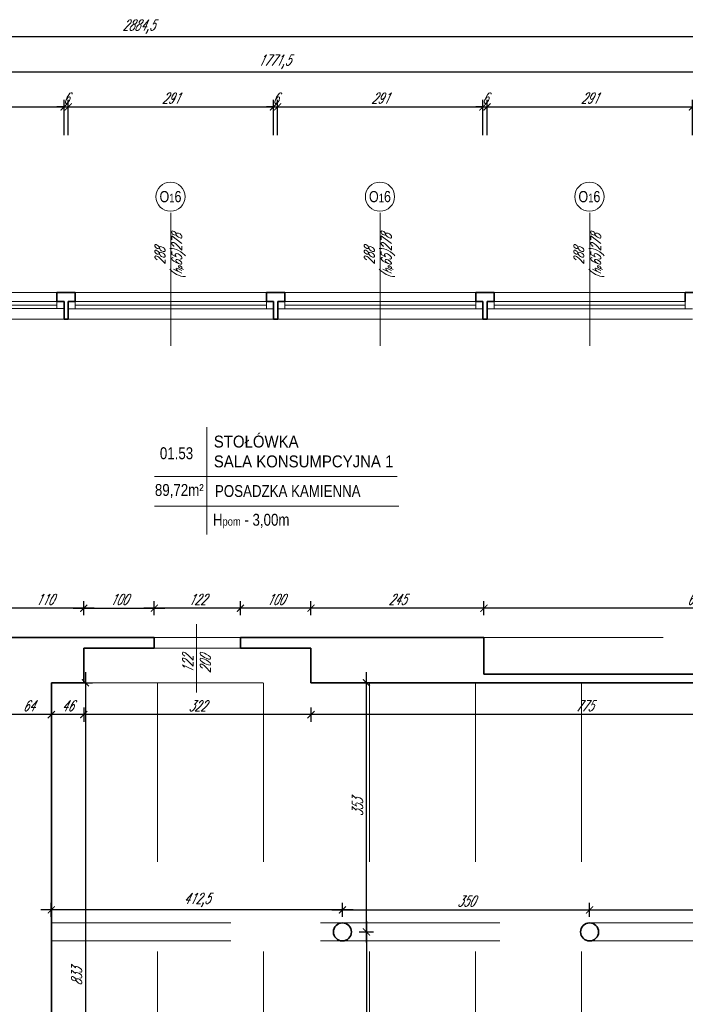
# Model space of a CAD drawing. Header units: millimetres. Extents: x 402 to 79005, y -7782 to 89952.
# Tile 232 of 256: x 24131 to 25074, y 39161 to 40556. Entities that reach past the tile are written whole.
import ezdxf

# ---------------------------------------------------------------- set-up
doc = ezdxf.new("R2010")
doc.units = ezdxf.units.MM
doc.header["$LTSCALE"] = 10
doc.linetypes.add('DASHED', pattern=[19.05, 12.7, -6.35])
doc.layers.get('0').update_dxf_attribs({"lineweight": 0})
doc.layers.get('Defpoints').update_dxf_attribs({"color": 253})
for name, color, linetype, lineweight in [('01 parter - ściany', 253, 'Continuous', 35), ('03-01_okna', 253, 'Continuous', 15), ('03_drzwi', 253, 'Continuous', 15), ('04-1_widok', 253, 'Continuous', 5), ('04-2_nad', 253, 'DASHED', 5), ('05-01_wymiary', 253, 'Continuous', 5), ('05-03_opis', 253, 'Continuous', 5)]:
    doc.layers.add(name, color=color, linetype=linetype, lineweight=lineweight)
doc.styles.add('ariel', font='ARIAL.TTF', dxfattribs={"width": 0.8})
doc.styles.add('ariel_wym', font='simplex.shx', dxfattribs={"width": 0.65, "oblique": 25})
doc.dimstyles.new('ariel 50', dxfattribs={"dimtxt": 15, "dimasz": 10, "dimexe": 10, "dimexo": 0, "dimgap": 5, "dimtad": 1, "dimdec": 1, "dimrnd": 0.5, "dimtxsty": 'ariel_wym', "dimblk": 'ARCHTICK', "dimcen": 2.5, "dimdle": 15, "dimazin": 0, "dimtfac": 1, "dimtdec": 1, "dimtix": 1, "dimtmove": 0, "dimatfit": 3, "dimldrblk": 'DOT', "dimfxl": 0, "dimarcsym": 0})
doc.dimstyles.new('ariel 50 wnętrze', dxfattribs={"dimtxt": 15, "dimasz": 10, "dimexe": 10, "dimexo": 0, "dimgap": 5, "dimtad": 1, "dimdec": 1, "dimrnd": 0.5, "dimtxsty": 'ariel_wym', "dimblk": 'ARCHTICK', "dimcen": 2.5, "dimdle": 15, "dimazin": 0, "dimtfac": 1, "dimtdec": 1, "dimtix": 1, "dimtmove": 0, "dimatfit": 3, "dimldrblk": 'DOT', "dimfxl": 0, "dimarcsym": 0})

# ---------------------------------------------------------------- blocks, each defined once
blk = doc.blocks.new('_ArchTick')
at = {"color": 0, "linetype": 'ByBlock', "const_width": 0.15}
blk.add_lwpolyline([(-0.5, -0.5), (0.5, 0.5)], dxfattribs=at)
blk = doc.blocks.new('*D100')
at = {"layer": '05-01_wymiary', "color": 0, "lineweight": -2}
for p, q in [((23903, 40392.9), (23903, 40442.9)), ((24193.8, 40392.9), (24193.8, 40442.9)), ((23888, 40432.9), (24208.8, 40432.9))]:
    blk.add_line(p, q, dxfattribs=at)
at = {"layer": 'Defpoints', "color": 0}
for p in [(24193.8, 40432.9), (23903, 40157.1), (24193.8, 40157.1)]:
    blk.add_point(p, dxfattribs=at)
at = {"layer": '05-01_wymiary', "color": 0, "lineweight": -2, "xscale": 10, "yscale": 10, "zscale": 10, "rotation": 180}
blk.add_blockref('_ArchTick', (23903, 40432.9), dxfattribs=at)
at = {"layer": '05-01_wymiary', "color": 0, "lineweight": -2, "xscale": 10, "yscale": 10, "zscale": 10}
blk.add_blockref('_ArchTick', (24193.8, 40432.9), dxfattribs=at)
at = {"layer": '05-01_wymiary', "color": 0, "insert": (24048.4, 40445.4), "char_height": 15, "attachment_point": 5, "style": 'ariel_wym'}
blk.add_mtext('291', dxfattribs=at)
blk = doc.blocks.new('_Dot')
at = {"color": 0, "linetype": 'ByBlock', "lineweight": -2}
blk.add_line((-0.5, 0), (-1, 0), dxfattribs=at)
at = {"color": 0, "linetype": 'ByBlock', "const_width": 0.5}
blk.add_lwpolyline([(-0.25, 0, 1), (0.25, 0, 1)], format="xyb", close=True, dxfattribs=at)
blk = doc.blocks.new('*D101')
at = {"layer": '05-01_wymiary', "color": 0, "lineweight": -2}
for p, q in [((24193.8, 40392.9), (24193.8, 40442.9)), ((24199.8, 40392.9), (24199.8, 40442.9)), ((24193.8, 40432.9), (24183.8, 40432.9)), ((24193.8, 40432.9), (24199.8, 40432.9)), ((24199.8, 40432.9), (24209.8, 40432.9))]:
    blk.add_line(p, q, dxfattribs=at)
at = {"layer": 'Defpoints', "color": 0}
for p in [(24199.8, 40432.9), (24193.8, 40157.1), (24199.8, 40157.1)]:
    blk.add_point(p, dxfattribs=at)
at = {"layer": '05-01_wymiary', "color": 0, "lineweight": -2, "xscale": 10, "yscale": 10, "zscale": 10}
blk.add_blockref('_ArchTick', (24193.8, 40432.9), dxfattribs=at)
at = {"layer": '05-01_wymiary', "color": 0, "lineweight": -2, "xscale": 10, "yscale": 10, "zscale": 10, "rotation": 180}
blk.add_blockref('_ArchTick', (24199.8, 40432.9), dxfattribs=at)
at = {"layer": '05-01_wymiary', "color": 0, "insert": (24196.8, 40445.4), "char_height": 15, "attachment_point": 5, "style": 'ariel_wym'}
blk.add_mtext('6', dxfattribs=at)
blk = doc.blocks.new('*D102')
at = {"layer": '05-01_wymiary', "color": 0, "lineweight": -2}
for p, q in [((24199.8, 40392.9), (24199.8, 40442.9)), ((24490.5, 40392.9), (24490.5, 40442.9)), ((24184.8, 40432.9), (24505.5, 40432.9))]:
    blk.add_line(p, q, dxfattribs=at)
at = {"layer": 'Defpoints', "color": 0}
for p in [(24490.5, 40432.9), (24199.8, 40157.1), (24490.5, 40157)]:
    blk.add_point(p, dxfattribs=at)
at = {"layer": '05-01_wymiary', "color": 0, "lineweight": -2, "xscale": 10, "yscale": 10, "zscale": 10, "rotation": 180}
blk.add_blockref('_ArchTick', (24199.8, 40432.9), dxfattribs=at)
at = {"layer": '05-01_wymiary', "color": 0, "lineweight": -2, "xscale": 10, "yscale": 10, "zscale": 10}
blk.add_blockref('_ArchTick', (24490.5, 40432.9), dxfattribs=at)
at = {"layer": '05-01_wymiary', "color": 0, "insert": (24345.2, 40445.4), "char_height": 15, "attachment_point": 5, "style": 'ariel_wym'}
blk.add_mtext('291', dxfattribs=at)
blk = doc.blocks.new('*D103')
at = {"layer": '05-01_wymiary', "color": 0, "lineweight": -2}
for p, q in [((24490.5, 40392.9), (24490.5, 40442.9)), ((24496.5, 40392.9), (24496.5, 40442.9)), ((24490.5, 40432.9), (24480.5, 40432.9)), ((24490.5, 40432.9), (24496.5, 40432.9)), ((24496.5, 40432.9), (24506.5, 40432.9))]:
    blk.add_line(p, q, dxfattribs=at)
at = {"layer": 'Defpoints', "color": 0}
for p in [(24496.5, 40432.9), (24490.5, 40157), (24496.5, 40157)]:
    blk.add_point(p, dxfattribs=at)
at = {"layer": '05-01_wymiary', "color": 0, "lineweight": -2, "xscale": 10, "yscale": 10, "zscale": 10}
blk.add_blockref('_ArchTick', (24490.5, 40432.9), dxfattribs=at)
at = {"layer": '05-01_wymiary', "color": 0, "lineweight": -2, "xscale": 10, "yscale": 10, "zscale": 10, "rotation": 180}
blk.add_blockref('_ArchTick', (24496.5, 40432.9), dxfattribs=at)
at = {"layer": '05-01_wymiary', "color": 0, "insert": (24493.5, 40445.4), "char_height": 15, "attachment_point": 5, "style": 'ariel_wym'}
blk.add_mtext('6', dxfattribs=at)
blk = doc.blocks.new('*D104')
at = {"layer": '05-01_wymiary', "color": 0, "lineweight": -2}
for p, q in [((24496.5, 40392.9), (24496.5, 40442.9)), ((24787.3, 40392.9), (24787.3, 40442.9)), ((24481.5, 40432.9), (24802.3, 40432.9))]:
    blk.add_line(p, q, dxfattribs=at)
at = {"layer": 'Defpoints', "color": 0}
for p in [(24787.3, 40432.9), (24496.5, 40157), (24787.3, 40157)]:
    blk.add_point(p, dxfattribs=at)
at = {"layer": '05-01_wymiary', "color": 0, "lineweight": -2, "xscale": 10, "yscale": 10, "zscale": 10, "rotation": 180}
blk.add_blockref('_ArchTick', (24496.5, 40432.9), dxfattribs=at)
at = {"layer": '05-01_wymiary', "color": 0, "lineweight": -2, "xscale": 10, "yscale": 10, "zscale": 10}
blk.add_blockref('_ArchTick', (24787.3, 40432.9), dxfattribs=at)
at = {"layer": '05-01_wymiary', "color": 0, "insert": (24641.9, 40445.4), "char_height": 15, "attachment_point": 5, "style": 'ariel_wym'}
blk.add_mtext('291', dxfattribs=at)
blk = doc.blocks.new('*D105')
at = {"layer": '05-01_wymiary', "color": 0, "lineweight": -2}
for p, q in [((24787.3, 40392.9), (24787.3, 40442.9)), ((24793.3, 40392.9), (24793.3, 40442.9)), ((24787.3, 40432.9), (24777.3, 40432.9)), ((24787.3, 40432.9), (24793.3, 40432.9)), ((24793.3, 40432.9), (24803.3, 40432.9))]:
    blk.add_line(p, q, dxfattribs=at)
at = {"layer": 'Defpoints', "color": 0}
for p in [(24793.3, 40432.9), (24787.3, 40157), (24793.3, 40157)]:
    blk.add_point(p, dxfattribs=at)
at = {"layer": '05-01_wymiary', "color": 0, "lineweight": -2, "xscale": 10, "yscale": 10, "zscale": 10}
blk.add_blockref('_ArchTick', (24787.3, 40432.9), dxfattribs=at)
at = {"layer": '05-01_wymiary', "color": 0, "lineweight": -2, "xscale": 10, "yscale": 10, "zscale": 10, "rotation": 180}
blk.add_blockref('_ArchTick', (24793.3, 40432.9), dxfattribs=at)
at = {"layer": '05-01_wymiary', "color": 0, "insert": (24790.3, 40445.4), "char_height": 15, "attachment_point": 5, "style": 'ariel_wym'}
blk.add_mtext('6', dxfattribs=at)
blk = doc.blocks.new('*D106')
at = {"layer": '05-01_wymiary', "color": 0, "lineweight": -2}
for p, q in [((24793.3, 40392.9), (24793.3, 40442.9)), ((25084.1, 40392.9), (25084.1, 40442.9)), ((24778.3, 40432.9), (25099.1, 40432.9))]:
    blk.add_line(p, q, dxfattribs=at)
at = {"layer": 'Defpoints', "color": 0}
for p in [(25084.1, 40432.9), (24793.3, 40157), (25084.1, 40157)]:
    blk.add_point(p, dxfattribs=at)
at = {"layer": '05-01_wymiary', "color": 0, "lineweight": -2, "xscale": 10, "yscale": 10, "zscale": 10, "rotation": 180}
blk.add_blockref('_ArchTick', (24793.3, 40432.9), dxfattribs=at)
at = {"layer": '05-01_wymiary', "color": 0, "lineweight": -2, "xscale": 10, "yscale": 10, "zscale": 10}
blk.add_blockref('_ArchTick', (25084.1, 40432.9), dxfattribs=at)
at = {"layer": '05-01_wymiary', "color": 0, "insert": (24938.7, 40445.4), "char_height": 15, "attachment_point": 5, "style": 'ariel_wym'}
blk.add_mtext('291', dxfattribs=at)
blk = doc.blocks.new('*D114')
at = {"layer": '05-01_wymiary', "color": 0, "lineweight": -2}
for p, q in [((23606.2, 40442.8), (23606.2, 40492.8)), ((25377.9, 40442.8), (25377.9, 40492.8)), ((23591.2, 40482.8), (25392.9, 40482.8))]:
    blk.add_line(p, q, dxfattribs=at)
at = {"layer": 'Defpoints', "color": 0}
for p in [(25377.9, 40482.8), (23606.2, 40157), (25377.9, 40132)]:
    blk.add_point(p, dxfattribs=at)
at = {"layer": '05-01_wymiary', "color": 0, "lineweight": -2, "xscale": 10, "yscale": 10, "zscale": 10, "rotation": 180}
blk.add_blockref('_ArchTick', (23606.2, 40482.8), dxfattribs=at)
at = {"layer": '05-01_wymiary', "color": 0, "lineweight": -2, "xscale": 10, "yscale": 10, "zscale": 10}
blk.add_blockref('_ArchTick', (25377.9, 40482.8), dxfattribs=at)
at = {"layer": '05-01_wymiary', "color": 0, "insert": (24492, 40496.8), "char_height": 15, "attachment_point": 5, "style": 'ariel_wym'}
blk.add_mtext('1771,5', dxfattribs=at)
blk = doc.blocks.new('*D118')
at = {"layer": '05-01_wymiary', "color": 0, "lineweight": -2}
for p, q in [((22857.5, 40492.7), (22857.5, 40542.7)), ((25741.8, 40492.7), (25741.8, 40542.7)), ((22842.5, 40532.7), (25756.8, 40532.7))]:
    blk.add_line(p, q, dxfattribs=at)
at = {"layer": 'Defpoints', "color": 0}
for p in [(25741.8, 40532.7), (25741.8, 40206.8), (22857.5, 40170)]:
    blk.add_point(p, dxfattribs=at)
at = {"layer": '05-01_wymiary', "color": 0, "lineweight": -2, "xscale": 10, "yscale": 10, "zscale": 10, "rotation": 180}
blk.add_blockref('_ArchTick', (22857.5, 40532.7), dxfattribs=at)
at = {"layer": '05-01_wymiary', "color": 0, "lineweight": -2, "xscale": 10, "yscale": 10, "zscale": 10}
blk.add_blockref('_ArchTick', (25741.8, 40532.7), dxfattribs=at)
at = {"layer": '05-01_wymiary', "color": 0, "insert": (24299.6, 40546.6), "char_height": 15, "attachment_point": 5, "style": 'ariel_wym'}
blk.add_mtext('2884,5', dxfattribs=at)
blk = doc.blocks.new('*D701')
at = {"layer": '05-01_wymiary', "color": 0, "lineweight": -2}
for p, q in [((24543.7, 39581.8), (24543.7, 39561.8)), ((25318.7, 39581.8), (25318.7, 39561.8)), ((25333.7, 39571.8), (24528.7, 39571.8))]:
    blk.add_line(p, q, dxfattribs=at)
at = {"layer": 'Defpoints', "color": 0}
for p in [(24543.7, 39617), (25318.7, 39617), (24543.7, 39571.8)]:
    blk.add_point(p, dxfattribs=at)
at = {"layer": '05-01_wymiary', "color": 0, "lineweight": -2, "xscale": 10, "yscale": 10, "zscale": 10, "rotation": 180}
blk.add_blockref('_ArchTick', (24543.7, 39571.8), dxfattribs=at)
at = {"layer": '05-01_wymiary', "color": 0, "lineweight": -2, "xscale": 10, "yscale": 10, "zscale": 10}
blk.add_blockref('_ArchTick', (25318.7, 39571.8), dxfattribs=at)
at = {"layer": '05-01_wymiary', "color": 0, "insert": (24931.2, 39584.3), "char_height": 15, "attachment_point": 5, "style": 'ariel_wym'}
blk.add_mtext('775', dxfattribs=at)
blk = doc.blocks.new('*D702')
at = {"layer": '05-01_wymiary', "color": 0, "lineweight": -2}
for p, q in [((24221.7, 39581.8), (24221.7, 39561.8)), ((24543.7, 39581.8), (24543.7, 39561.8)), ((24558.7, 39571.8), (24206.7, 39571.8))]:
    blk.add_line(p, q, dxfattribs=at)
at = {"layer": 'Defpoints', "color": 0}
for p in [(24221.7, 39617), (24543.7, 39617), (24221.7, 39571.8)]:
    blk.add_point(p, dxfattribs=at)
at = {"layer": '05-01_wymiary', "color": 0, "lineweight": -2, "xscale": 10, "yscale": 10, "zscale": 10, "rotation": 180}
blk.add_blockref('_ArchTick', (24221.7, 39571.8), dxfattribs=at)
at = {"layer": '05-01_wymiary', "color": 0, "lineweight": -2, "xscale": 10, "yscale": 10, "zscale": 10}
blk.add_blockref('_ArchTick', (24543.7, 39571.8), dxfattribs=at)
at = {"layer": '05-01_wymiary', "color": 0, "insert": (24382.7, 39584.3), "char_height": 15, "attachment_point": 5, "style": 'ariel_wym'}
blk.add_mtext('322', dxfattribs=at)
blk = doc.blocks.new('*D703')
at = {"layer": '05-01_wymiary', "color": 0, "lineweight": -2}
for p, q in [((24175.8, 39581.8), (24175.8, 39561.8)), ((24221.7, 39581.8), (24221.7, 39561.8)), ((24236.7, 39571.8), (24160.8, 39571.8))]:
    blk.add_line(p, q, dxfattribs=at)
at = {"layer": 'Defpoints', "color": 0}
for p in [(24175.8, 39617), (24221.7, 39617), (24175.8, 39571.8)]:
    blk.add_point(p, dxfattribs=at)
at = {"layer": '05-01_wymiary', "color": 0, "lineweight": -2, "xscale": 10, "yscale": 10, "zscale": 10, "rotation": 180}
blk.add_blockref('_ArchTick', (24175.8, 39571.8), dxfattribs=at)
at = {"layer": '05-01_wymiary', "color": 0, "lineweight": -2, "xscale": 10, "yscale": 10, "zscale": 10}
blk.add_blockref('_ArchTick', (24221.7, 39571.8), dxfattribs=at)
at = {"layer": '05-01_wymiary', "color": 0, "insert": (24198.8, 39584.3), "char_height": 15, "attachment_point": 5, "style": 'ariel_wym'}
blk.add_mtext('46', dxfattribs=at)
blk = doc.blocks.new('*D704')
at = {"layer": '05-01_wymiary', "color": 0, "lineweight": -2}
for p, q in [((24111.7, 39581.8), (24111.7, 39561.8)), ((24175.8, 39581.8), (24175.8, 39561.8)), ((24190.8, 39571.8), (24096.7, 39571.8))]:
    blk.add_line(p, q, dxfattribs=at)
at = {"layer": 'Defpoints', "color": 0}
for p in [(24111.7, 39681), (24175.8, 39617), (24111.7, 39571.8)]:
    blk.add_point(p, dxfattribs=at)
at = {"layer": '05-01_wymiary', "color": 0, "lineweight": -2, "xscale": 10, "yscale": 10, "zscale": 10, "rotation": 180}
blk.add_blockref('_ArchTick', (24111.7, 39571.8), dxfattribs=at)
at = {"layer": '05-01_wymiary', "color": 0, "lineweight": -2, "xscale": 10, "yscale": 10, "zscale": 10}
blk.add_blockref('_ArchTick', (24175.8, 39571.8), dxfattribs=at)
at = {"layer": '05-01_wymiary', "color": 0, "insert": (24143.8, 39584.3), "char_height": 15, "attachment_point": 5, "style": 'ariel_wym'}
blk.add_mtext('64', dxfattribs=at)
blk = doc.blocks.new('*D713')
at = {"layer": '05-01_wymiary', "color": 0, "lineweight": -2}
for p, q in [((24788.7, 39712.6), (24788.7, 39732.6)), ((25389.9, 39712.6), (25389.9, 39732.6)), ((25404.9, 39722.6), (24773.7, 39722.6))]:
    blk.add_line(p, q, dxfattribs=at)
at = {"layer": 'Defpoints', "color": 0}
for p in [(24788.7, 39722.6), (24788.7, 39681), (25389.9, 39681)]:
    blk.add_point(p, dxfattribs=at)
at = {"layer": '05-01_wymiary', "color": 0, "lineweight": -2, "xscale": 10, "yscale": 10, "zscale": 10, "rotation": 180}
blk.add_blockref('_ArchTick', (24788.7, 39722.6), dxfattribs=at)
at = {"layer": '05-01_wymiary', "color": 0, "lineweight": -2, "xscale": 10, "yscale": 10, "zscale": 10}
blk.add_blockref('_ArchTick', (25389.9, 39722.6), dxfattribs=at)
at = {"layer": '05-01_wymiary', "color": 0, "insert": (25089.3, 39735.1), "char_height": 15, "attachment_point": 5, "style": 'ariel_wym'}
blk.add_mtext('601', dxfattribs=at)
blk = doc.blocks.new('*D714')
at = {"layer": '05-01_wymiary', "color": 0, "lineweight": -2}
for p, q in [((24543.7, 39712.6), (24543.7, 39732.6)), ((24788.7, 39712.6), (24788.7, 39732.6)), ((24803.7, 39722.6), (24528.7, 39722.6))]:
    blk.add_line(p, q, dxfattribs=at)
at = {"layer": 'Defpoints', "color": 0}
for p in [(24543.7, 39722.6), (24543.7, 39681), (24788.7, 39681)]:
    blk.add_point(p, dxfattribs=at)
at = {"layer": '05-01_wymiary', "color": 0, "lineweight": -2, "xscale": 10, "yscale": 10, "zscale": 10, "rotation": 180}
blk.add_blockref('_ArchTick', (24543.7, 39722.6), dxfattribs=at)
at = {"layer": '05-01_wymiary', "color": 0, "lineweight": -2, "xscale": 10, "yscale": 10, "zscale": 10}
blk.add_blockref('_ArchTick', (24788.7, 39722.6), dxfattribs=at)
at = {"layer": '05-01_wymiary', "color": 0, "insert": (24666.2, 39735.1), "char_height": 15, "attachment_point": 5, "style": 'ariel_wym'}
blk.add_mtext('245', dxfattribs=at)
blk = doc.blocks.new('*D715')
at = {"layer": '05-01_wymiary', "color": 0, "lineweight": -2}
for p, q in [((24321.7, 39712.6), (24321.7, 39732.6)), ((24443.7, 39712.6), (24443.7, 39732.6)), ((24458.7, 39722.6), (24306.7, 39722.6))]:
    blk.add_line(p, q, dxfattribs=at)
at = {"layer": 'Defpoints', "color": 0}
for p in [(24321.7, 39722.6), (24321.7, 39681), (24443.7, 39681)]:
    blk.add_point(p, dxfattribs=at)
at = {"layer": '05-01_wymiary', "color": 0, "lineweight": -2, "xscale": 10, "yscale": 10, "zscale": 10, "rotation": 180}
blk.add_blockref('_ArchTick', (24321.7, 39722.6), dxfattribs=at)
at = {"layer": '05-01_wymiary', "color": 0, "lineweight": -2, "xscale": 10, "yscale": 10, "zscale": 10}
blk.add_blockref('_ArchTick', (24443.7, 39722.6), dxfattribs=at)
at = {"layer": '05-01_wymiary', "color": 0, "insert": (24382.7, 39735.1), "char_height": 15, "attachment_point": 5, "style": 'ariel_wym'}
blk.add_mtext('122', dxfattribs=at)
blk = doc.blocks.new('*D716')
at = {"layer": '05-01_wymiary', "color": 0, "lineweight": -2}
for p, q in [((24111.7, 39712.6), (24111.7, 39732.6)), ((24221.7, 39712.6), (24221.7, 39732.6)), ((24236.7, 39722.6), (24096.7, 39722.6))]:
    blk.add_line(p, q, dxfattribs=at)
at = {"layer": 'Defpoints', "color": 0}
for p in [(24111.7, 39722.6), (24111.7, 39681), (24221.7, 39681)]:
    blk.add_point(p, dxfattribs=at)
at = {"layer": '05-01_wymiary', "color": 0, "lineweight": -2, "xscale": 10, "yscale": 10, "zscale": 10, "rotation": 180}
blk.add_blockref('_ArchTick', (24111.7, 39722.6), dxfattribs=at)
at = {"layer": '05-01_wymiary', "color": 0, "lineweight": -2, "xscale": 10, "yscale": 10, "zscale": 10}
blk.add_blockref('_ArchTick', (24221.7, 39722.6), dxfattribs=at)
at = {"layer": '05-01_wymiary', "color": 0, "insert": (24166.7, 39735.1), "char_height": 15, "attachment_point": 5, "style": 'ariel_wym'}
blk.add_mtext('110', dxfattribs=at)
blk = doc.blocks.new('*D726')
at = {"layer": '05-01_wymiary', "color": 0, "lineweight": -2}
for p, q in [((24224.2, 39632), (24224.2, 38768.9)), ((24214.2, 39617), (24234.2, 39617)), ((24214.2, 38783.9), (24234.2, 38783.9))]:
    blk.add_line(p, q, dxfattribs=at)
at = {"layer": 'Defpoints', "color": 0}
for p in [(24175.8, 39617), (24175.8, 38783.9), (24224.2, 38783.9)]:
    blk.add_point(p, dxfattribs=at)
at = {"layer": '05-01_wymiary', "color": 0, "lineweight": -2, "xscale": 10, "yscale": 10, "zscale": 10}
for p, rotation in [((24224.2, 39617), 90), ((24224.2, 38783.9), 270)]:
    blk.add_blockref('_ArchTick', p, dxfattribs=dict(at, rotation=rotation))
at = {"layer": '05-01_wymiary', "color": 0, "insert": (24211.7, 39200.5), "char_height": 15, "attachment_point": 5, "rotation": 90, "style": 'ariel_wym'}
blk.add_mtext('833', dxfattribs=at)
blk = doc.blocks.new('*D635')
at = {"layer": '05-01_wymiary', "color": 0, "lineweight": -2}
for p, q in [((24588.3, 39285.2), (24588.3, 39305.2)), ((24938.5, 39285.2), (24938.5, 39305.2)), ((24573.3, 39295.2), (24953.5, 39295.2))]:
    blk.add_line(p, q, dxfattribs=at)
at = {"layer": 'Defpoints', "color": 0}
for p in [(24938.5, 39295.2), (24588.3, 39264), (24938.5, 39264)]:
    blk.add_point(p, dxfattribs=at)
at = {"layer": '05-01_wymiary', "color": 0, "lineweight": -2, "xscale": 10, "yscale": 10, "zscale": 10, "rotation": 180}
blk.add_blockref('_ArchTick', (24588.3, 39295.2), dxfattribs=at)
at = {"layer": '05-01_wymiary', "color": 0, "lineweight": -2, "xscale": 10, "yscale": 10, "zscale": 10}
blk.add_blockref('_ArchTick', (24938.5, 39295.2), dxfattribs=at)
at = {"layer": '05-01_wymiary', "color": 0, "insert": (24763.4, 39307.7), "char_height": 15, "attachment_point": 5, "style": 'ariel_wym'}
blk.add_mtext('350', dxfattribs=at)
blk = doc.blocks.new('*D636')
at = {"layer": '05-01_wymiary', "color": 0, "lineweight": -2}
for p, q in [((24938.5, 39285.2), (24938.5, 39305.2)), ((25288.3, 39285.2), (25288.3, 39305.2)), ((24923.5, 39295.2), (25303.3, 39295.2))]:
    blk.add_line(p, q, dxfattribs=at)
at = {"layer": 'Defpoints', "color": 0}
for p in [(25288.3, 39295.2), (24938.5, 39264), (25288.3, 39264)]:
    blk.add_point(p, dxfattribs=at)
at = {"layer": '05-01_wymiary', "color": 0, "lineweight": -2, "xscale": 10, "yscale": 10, "zscale": 10, "rotation": 180}
blk.add_blockref('_ArchTick', (24938.5, 39295.2), dxfattribs=at)
at = {"layer": '05-01_wymiary', "color": 0, "lineweight": -2, "xscale": 10, "yscale": 10, "zscale": 10}
blk.add_blockref('_ArchTick', (25288.3, 39295.2), dxfattribs=at)
at = {"layer": '05-01_wymiary', "color": 0, "insert": (25113.4, 39307.7), "char_height": 15, "attachment_point": 5, "style": 'ariel_wym'}
blk.add_mtext('350', dxfattribs=at)
blk = doc.blocks.new('*D638')
at = {"layer": '05-01_wymiary', "color": 0, "lineweight": -2}
for p, q in [((24175.8, 39285.2), (24175.8, 39305.2)), ((24588.3, 39285.2), (24588.3, 39305.2)), ((24603.3, 39295.2), (24160.8, 39295.2))]:
    blk.add_line(p, q, dxfattribs=at)
at = {"layer": 'Defpoints', "color": 0}
for p in [(24175.8, 39295.2), (24588.3, 39264), (24175.8, 39200.5)]:
    blk.add_point(p, dxfattribs=at)
at = {"layer": '05-01_wymiary', "color": 0, "lineweight": -2, "xscale": 10, "yscale": 10, "zscale": 10, "rotation": 180}
blk.add_blockref('_ArchTick', (24175.8, 39295.2), dxfattribs=at)
at = {"layer": '05-01_wymiary', "color": 0, "lineweight": -2, "xscale": 10, "yscale": 10, "zscale": 10}
blk.add_blockref('_ArchTick', (24588.3, 39295.2), dxfattribs=at)
at = {"layer": '05-01_wymiary', "color": 0, "insert": (24382.1, 39309.2), "char_height": 15, "attachment_point": 5, "style": 'ariel_wym'}
blk.add_mtext('412,5', dxfattribs=at)
blk = doc.blocks.new('*D639')
at = {"layer": '05-01_wymiary', "color": 0, "lineweight": -2}
for p, q in [((24622.2, 39249), (24622.2, 39632)), ((24612.2, 39617), (24632.2, 39617)), ((24612.2, 39264), (24632.2, 39264))]:
    blk.add_line(p, q, dxfattribs=at)
at = {"layer": 'Defpoints', "color": 0}
for p in [(24588.3, 39617), (24622.2, 39617), (24588.3, 39264)]:
    blk.add_point(p, dxfattribs=at)
at = {"layer": '05-01_wymiary', "color": 0, "lineweight": -2, "xscale": 10, "yscale": 10, "zscale": 10}
for p, rotation in [((24622.2, 39617), 90), ((24622.2, 39264), 270)]:
    blk.add_blockref('_ArchTick', p, dxfattribs=dict(at, rotation=rotation))
at = {"layer": '05-01_wymiary', "color": 0, "insert": (24609.7, 39440.5), "char_height": 15, "attachment_point": 5, "rotation": 90, "style": 'ariel_wym'}
blk.add_mtext('353', dxfattribs=at)
blk = doc.blocks.new('*D640')
at = {"layer": '05-01_wymiary', "color": 0, "lineweight": -2}
for p, q in [((24622.2, 39279), (24622.2, 38854)), ((24612.2, 39264), (24632.2, 39264)), ((24612.2, 38869), (24632.2, 38869))]:
    blk.add_line(p, q, dxfattribs=at)
at = {"layer": 'Defpoints', "color": 0}
for p in [(24588.3, 39264), (24588.3, 38869), (24622.2, 38869)]:
    blk.add_point(p, dxfattribs=at)
at = {"layer": '05-01_wymiary', "color": 0, "lineweight": -2, "xscale": 10, "yscale": 10, "zscale": 10}
for p, rotation in [((24622.2, 39264), 90), ((24622.2, 38869), 270)]:
    blk.add_blockref('_ArchTick', p, dxfattribs=dict(at, rotation=rotation))
at = {"layer": '05-01_wymiary', "color": 0, "insert": (24609.7, 39066.5), "char_height": 15, "attachment_point": 5, "rotation": 90, "style": 'ariel_wym'}
blk.add_mtext('395', dxfattribs=at)
blk = doc.blocks.new('*D647')
at = {"layer": '05-01_wymiary', "color": 0, "lineweight": -2}
for p, q in [((24221.7, 39722.6), (24221.7, 39732.6)), ((24321.7, 39722.6), (24321.7, 39732.6)), ((24206.7, 39722.6), (24336.7, 39722.6))]:
    blk.add_line(p, q, dxfattribs=at)
at = {"layer": 'Defpoints', "color": 0}
for p in [(24221.7, 39722.6), (24321.7, 39722.6), (24321.7, 39722.6)]:
    blk.add_point(p, dxfattribs=at)
at = {"layer": '05-01_wymiary', "color": 0, "lineweight": -2, "xscale": 10, "yscale": 10, "zscale": 10, "rotation": 180}
blk.add_blockref('_ArchTick', (24221.7, 39722.6), dxfattribs=at)
at = {"layer": '05-01_wymiary', "color": 0, "lineweight": -2, "xscale": 10, "yscale": 10, "zscale": 10}
blk.add_blockref('_ArchTick', (24321.7, 39722.6), dxfattribs=at)
at = {"layer": '05-01_wymiary', "color": 0, "insert": (24271.7, 39735.1), "char_height": 15, "attachment_point": 5, "style": 'ariel_wym'}
blk.add_mtext('100', dxfattribs=at)
blk = doc.blocks.new('*D648')
at = {"layer": '05-01_wymiary', "color": 0, "lineweight": -2}
for p, q in [((24443.7, 39722.6), (24443.7, 39732.6)), ((24543.7, 39722.6), (24543.7, 39732.6)), ((24558.7, 39722.6), (24428.7, 39722.6))]:
    blk.add_line(p, q, dxfattribs=at)
at = {"layer": 'Defpoints', "color": 0}
for p in [(24443.7, 39722.6), (24443.7, 39722.6), (24543.7, 39722.6)]:
    blk.add_point(p, dxfattribs=at)
at = {"layer": '05-01_wymiary', "color": 0, "lineweight": -2, "xscale": 10, "yscale": 10, "zscale": 10, "rotation": 180}
blk.add_blockref('_ArchTick', (24443.7, 39722.6), dxfattribs=at)
at = {"layer": '05-01_wymiary', "color": 0, "lineweight": -2, "xscale": 10, "yscale": 10, "zscale": 10}
blk.add_blockref('_ArchTick', (24543.7, 39722.6), dxfattribs=at)
at = {"layer": '05-01_wymiary', "color": 0, "insert": (24493.7, 39735.1), "char_height": 15, "attachment_point": 5, "style": 'ariel_wym'}
blk.add_mtext('100', dxfattribs=at)

msp = doc.modelspace()

# ---------------------------------------------------------------- linework, layer by layer
at = {"layer": '01 parter - ściany'}
for p, q in [((24183.77, 40170.05), (24183.77, 40157.05)), ((24183.77, 40170.05), (24209.77, 40170.05)), ((24209.77, 40170.06), (24209.77, 40157.07)), ((24480.55, 40170.01), (24480.55, 40157.01)), ((24480.55, 40170.01), (24506.55, 40170.01)), ((24506.55, 40170.02), (24506.55, 40157.03)), ((24777.33, 40170.02), (24777.33, 40157.03)), ((24777.33, 40170.02), (24803.33, 40170.02)), ((24803.33, 40170.04), (24803.33, 40157.04)), ((25074.11, 40170.02), (25074.11, 40157.03)), ((25074.11, 40170.02), (25100.11, 40170.02)), ((24193.77, 40157.05), (24183.77, 40157.05)), ((24193.77, 40157.05), (24193.77, 40132.05)), ((24199.77, 40157.07), (24199.77, 40132.05)), ((24209.77, 40157.06), (24199.77, 40157.06)), ((24490.55, 40157.01), (24480.55, 40157.01)), ((24490.55, 40157.01), (24490.55, 40132.05)), ((24496.55, 40157.03), (24496.55, 40132.02)), ((24506.55, 40157.02), (24496.55, 40157.02)), ((24787.33, 40157.03), (24777.33, 40157.03)), ((24787.33, 40157.03), (24787.33, 40132.02)), ((24793.33, 40157.04), (24793.33, 40132.04)), ((24803.33, 40157.04), (24793.33, 40157.04)), ((24193.77, 40132.05), (24199.77, 40132.05)), ((24490.55, 40132.06), (24496.55, 40132.06)), ((24787.33, 40132.04), (24793.33, 40132.04)), ((24221.69, 39681.05), (24111.69, 39681.05)), ((24221.69, 39681.05), (24321.69, 39681.05)), ((24321.69, 39681.05), (24321.69, 39666.05)), ((24543.69, 39681.05), (24443.69, 39681.05)), ((24443.69, 39681.05), (24443.69, 39666.05)), ((24788.69, 39681.05), (24543.69, 39681.05)), ((24788.69, 39681.05), (24788.69, 39629.05)), ((24221.69, 39666.05), (24221.69, 39617.05)), ((24321.69, 39666.05), (24221.69, 39666.05)), ((24443.69, 39666.05), (24543.69, 39666.05)), ((24543.69, 39666.05), (24543.69, 39617.05)), ((25378.03, 39629.05), (24788.69, 39629.05)), ((24221.69, 39617.05), (24175.83, 39617.05)), ((24175.83, 39617.05), (24175.83, 38783.91)), ((25389.89, 39617.05), (24543.69, 39617.05))]:
    msp.add_line(p, q, dxfattribs=at)
for centre in [(24588.29, 39263.99), (24938.5, 39263.99)]:
    msp.add_circle(centre, 12.72, dxfattribs=at)
at = {"layer": '03-01_okna', "linetype": 'Continuous', "lineweight": 0}
for p, q in [((23912.99, 40170.03), (24183.77, 40170.03)), ((24209.77, 40170.01), (24480.55, 40170.01)), ((24506.55, 40170.02), (24777.33, 40170.02)), ((24803.33, 40170.02), (25074.11, 40170.02)), ((23912.99, 40157.05), (24183.77, 40157.05)), ((23912.99, 40152.05), (24183.77, 40152.05)), ((24183.77, 40147.05), (24183.77, 40157.05)), ((24209.77, 40157.03), (24480.55, 40157.03)), ((24209.77, 40147.03), (24209.77, 40157.03)), ((24209.77, 40152.03), (24480.55, 40152.03)), ((24480.55, 40147.02), (24480.55, 40157.02)), ((24506.55, 40157.04), (24777.33, 40157.04)), ((24506.55, 40147.04), (24506.55, 40157.04)), ((24506.55, 40152.04), (24777.33, 40152.04)), ((24777.33, 40147.04), (24777.33, 40157.04)), ((24803.33, 40157.04), (25074.11, 40157.04)), ((24803.33, 40147.04), (24803.33, 40157.04)), ((24803.33, 40152.04), (25074.11, 40152.04)), ((25074.11, 40147.04), (25074.11, 40157.04)), ((23902.99, 40147.05), (24193.77, 40147.05)), ((24199.77, 40147.03), (24490.55, 40147.03)), ((24496.55, 40147.04), (24787.33, 40147.04)), ((24793.33, 40147.04), (25084.11, 40147.04))]:
    msp.add_line(p, q, dxfattribs=at)
at = {"layer": '03_drzwi'}
msp.add_line((24381.43, 39603.01), (24381.43, 39700.01), dxfattribs=at)
at = {"layer": '04-1_widok'}
for p, q in [((23902.99, 40132.05), (24193.77, 40132.05)), ((24199.77, 40132.05), (24490.55, 40132.05)), ((24496.55, 40132.06), (24787.33, 40132.06)), ((24793.33, 40132.06), (25084.11, 40132.06))]:
    msp.add_line(p, q, dxfattribs=at)
at = {"layer": '04-2_nad', "linetype": 'ByBlock', "ltscale": 2}
for p, q in [((24319.18, 39681.05), (24443.69, 39681.05)), ((24319.18, 39666.05), (24443.69, 39666.05))]:
    msp.add_line(p, q, dxfattribs=at)
at = {"layer": '04-2_nad', "ltscale": 2}
for p, q in [((24788.69, 39681.05), (25389.89, 39681.05)), ((24221.69, 39617.05), (24543.69, 39617.05)), ((24326.29, 39617.05), (24326.29, 38438.91)), ((24476.49, 39617.05), (24476.49, 38438.91)), ((24626.69, 39617.05), (24626.69, 38438.91)), ((24776.89, 39617.05), (24776.89, 38438.91)), ((24927.09, 39617.05), (24927.09, 38438.91)), ((24176.09, 39276.71), (25678.09, 39276.71)), ((24176.09, 39251.28), (25678.09, 39251.28))]:
    msp.add_line(p, q, dxfattribs=at)
at = {"layer": '05-03_opis', "lineweight": 0}
for p, q in [((24345.16, 40094.26), (24345.16, 40283.02)), ((24641.94, 40094.27), (24641.94, 40283.03)), ((24938.72, 40094.27), (24938.72, 40283.03))]:
    msp.add_line(p, q, dxfattribs=at)
at = {"layer": '05-03_opis'}
for p, q in [((24396.35, 39979.05), (24396.35, 39827.25)), ((24321.96, 39909.4), (24665.66, 39909.4)), ((24321.96, 39867.38), (24668.34, 39867.38))]:
    msp.add_line(p, q, dxfattribs=at)
at = {"layer": '05-03_opis', "lineweight": 0}
for centre in [(24344.66, 40305.71), (24641.44, 40305.72), (24938.22, 40305.72)]:
    msp.add_circle(centre, 20.69, dxfattribs=at)

# ---------------------------------------------------------------- texts
at = {"layer": '03_drzwi', "insert": (24401.57, 39630.89), "char_height": 15, "width": 160.5905, "attachment_point": 7, "rotation": 90, "style": 'ariel_wym'}
msp.add_mtext('122\\P200', dxfattribs=at)
at = {"layer": '05-03_opis', "lineweight": 0, "char_height": 15.84, "width": 75.1935, "attachment_point": 5, "style": 'ariel'}
for insert in [(24344.66, 40305.71), (24641.44, 40305.72), (24938.22, 40305.72)]:
    msp.add_mtext('O{\\H0.7576x;1}6', dxfattribs=dict(at, insert=insert))
at = {"layer": '05-03_opis', "lineweight": 0, "char_height": 14.4, "width": 62.6613, "attachment_point": 5, "rotation": 90, "style": 'ariel_wym'}
for insert in [(24344.09, 40221.65), (24640.87, 40221.66), (24937.65, 40221.66)]:
    msp.add_mtext('288\\P({\\H0.8333x;h\\H0.6x;p}65)278', dxfattribs=dict(at, insert=insert))
at = {"layer": '05-03_opis', "char_height": 16.8648, "style": 'ariel'}
for s, insert, width, attachment_point in [('\\W0.9;{\\fArial|b0|i0|c238|p34;STOŁÓWKA\\PSALA KONSUMPCYJNA 1}', (24406, 39944.56), 337.5404, 4), ('{\\fArial|b0|i0|c238|p34;01.53}', (24353.18, 39942.09), 78.4171, 5), ('POSADZKA KAMIENNA', (24407.67, 39888.55), 232.4081, 4), ('{\\fArial|b0|i0|c238|p34;89,72m²}', (24357.14, 39888.59), 78.4171, 5), ('{\\fArial|b0|i0|c238|p34; H\\H0.7x;pom\\H1.429x; - 3,00m}', (24399.57, 39846.17), 232.4081, 4)]:
    msp.add_mtext(s, dxfattribs=dict(at, insert=insert, width=width, attachment_point=attachment_point))

# ---------------------------------------------------------------- dimensions: what is measured, and where the dimension line sits
at = {"layer": '05-01_wymiary'}
for base, p1, p2, dimstyle, picture, middle in [((25741.83, 40532.71), (22857.46, 40170.05), (25741.83, 40206.85), 'ariel 50', '*D118', (24299.65, 40546.63)), ((25377.89, 40482.83), (23606.21, 40157.05), (25377.89, 40132.04), 'ariel 50', '*D114', (24492.05, 40496.76)), ((24193.77, 40432.95), (23902.99, 40157.07), (24193.77, 40157.05), 'ariel 50', '*D100', (24048.38, 40445.45)), ((24199.77, 40432.95), (24193.77, 40157.05), (24199.77, 40157.07), 'ariel 50', '*D101', (24196.77, 40445.45)), ((24490.55, 40432.95), (24199.77, 40157.07), (24490.55, 40157.01), 'ariel 50', '*D102', (24345.16, 40445.45)), ((24496.55, 40432.95), (24490.55, 40157.01), (24496.55, 40157.03), 'ariel 50', '*D103', (24493.55, 40445.45)), ((24787.33, 40432.95), (24496.55, 40157.03), (24787.33, 40157.03), 'ariel 50', '*D104', (24641.94, 40445.45)), ((24793.33, 40432.95), (24787.33, 40157.03), (24793.33, 40157.04), 'ariel 50', '*D105', (24790.33, 40445.45)), ((25084.11, 40432.95), (24793.33, 40157.04), (25084.11, 40157.03), 'ariel 50', '*D106', (24938.72, 40445.45)), ((24111.69, 39722.64), (24221.69, 39681.05), (24111.69, 39681.05), 'ariel 50 wnętrze', '*D716', (24166.69, 39735.14)), ((24321.69, 39722.64), (24221.69, 39722.64), (24321.69, 39722.64), 'ariel 50 wnętrze', '*D647', (24271.69, 39735.14)), ((24321.69, 39722.64), (24443.69, 39681.05), (24321.69, 39681.05), 'ariel 50 wnętrze', '*D715', (24382.69, 39735.14)), ((24443.69, 39722.64), (24543.69, 39722.64), (24443.69, 39722.64), 'ariel 50 wnętrze', '*D648', (24493.69, 39735.14)), ((24543.69, 39722.64), (24788.69, 39681.05), (24543.69, 39681.05), 'ariel 50 wnętrze', '*D714', (24666.19, 39735.14)), ((24788.69, 39722.64), (25389.89, 39681.05), (24788.69, 39681.05), 'ariel 50 wnętrze', '*D713', (25089.29, 39735.14)), ((24111.69, 39571.77), (24175.83, 39617.05), (24111.69, 39681.05), 'ariel 50 wnętrze', '*D704', (24143.76, 39584.27)), ((24175.83, 39571.77), (24221.69, 39617.05), (24175.83, 39617.05), 'ariel 50 wnętrze', '*D703', (24198.76, 39584.27)), ((24221.69, 39571.77), (24543.69, 39617.05), (24221.69, 39617.05), 'ariel 50 wnętrze', '*D702', (24382.69, 39584.27)), ((24543.69, 39571.77), (25318.69, 39617.05), (24543.69, 39617.05), 'ariel 50 wnętrze', '*D701', (24931.19, 39584.27)), ((24175.83, 39295.24), (24588.29, 39263.99), (24175.83, 39200.48), 'ariel 50 wnętrze', '*D638', (24382.06, 39309.17)), ((25288.31, 39295.24), (24938.5, 39263.99), (25288.31, 39263.99), 'ariel 50 wnętrze', '*D636', (25113.4, 39307.74))]:
    dim = msp.add_linear_dim(base=base, p1=p1, p2=p2, dimstyle=dimstyle, override={"dimtmove": 1}, dxfattribs=at)
    dim.commit()
    dim.dimension.update_dxf_attribs({"geometry": picture, "text_midpoint": middle})
for base, p1, p2, picture, middle in [((24224.2, 38783.91), (24175.83, 39617.05), (24175.83, 38783.91), '*D726', (24211.7, 39200.48)), ((24622.21, 39617.05), (24588.29, 39263.99), (24588.29, 39617.05), '*D639', (24609.71, 39440.52))]:
    dim = msp.add_linear_dim(base=base, p1=p1, p2=p2, angle=90, dimstyle='ariel 50 wnętrze', dxfattribs=at)
    dim.commit()
    dim.dimension.update_dxf_attribs({"geometry": picture, "text_midpoint": middle})
dim = msp.add_linear_dim(base=(24938.5, 39295.24), p1=(24588.29, 39263.99), p2=(24938.5, 39263.99), dimstyle='ariel 50 wnętrze', dxfattribs=at)
dim.commit()
dim.dimension.update_dxf_attribs({"geometry": '*D635', "text_midpoint": (24763.4, 39307.74)})
dim = msp.add_linear_dim(base=(24622.21, 38869.03), p1=(24588.29, 39263.99), p2=(24588.29, 38869.03), angle=90, dimstyle='ariel 50 wnętrze', override={"dimtmove": 1}, dxfattribs=at)
dim.commit()
dim.dimension.update_dxf_attribs({"geometry": '*D640', "text_midpoint": (24609.71, 39066.51)})

doc.saveas('drawing.dxf')
